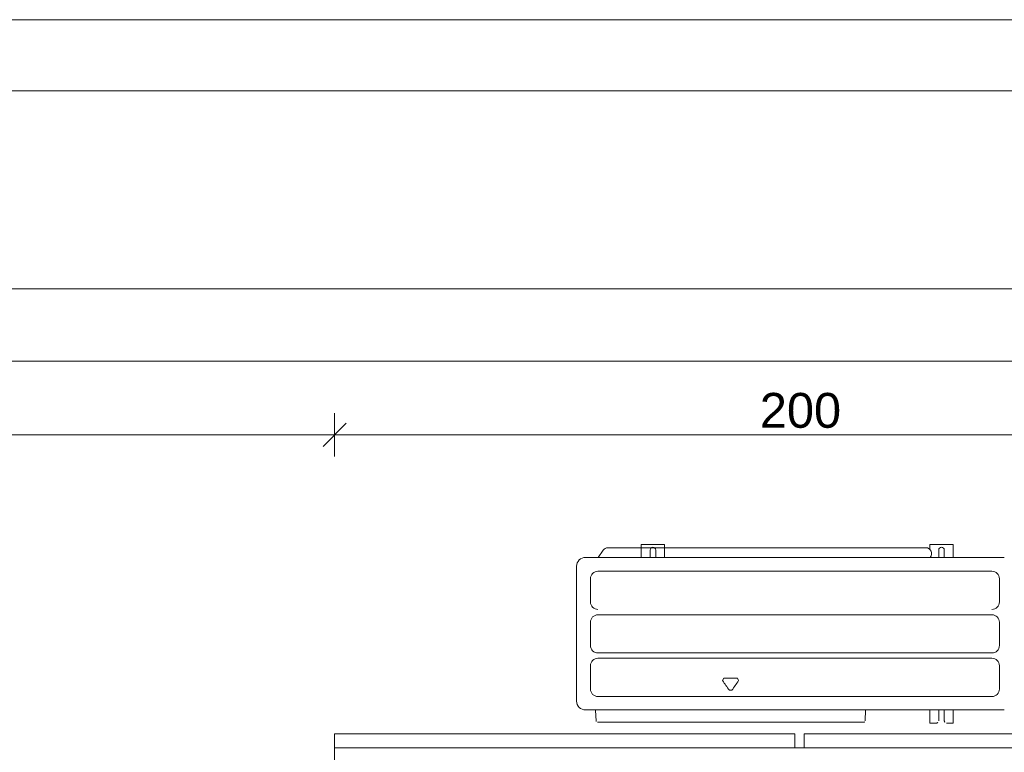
# Model space of a CAD drawing. Extents: x 5465377 to 5465550, y 5925276 to 5925338.
# Tile 84 of 182: x 5465389.48 to 5465391.59, y 5925336.87 to 5925338.45. Entities that reach past the tile are written whole.
import ezdxf

# ---------------------------------------------------------------- set-up
doc = ezdxf.new("R2010")
doc.units = 0
doc.header["$MEASUREMENT"] = 0
for name, color, linetype, lineweight in [('0_Nr_Pióra__141', 7, 'Continuous', 0), ('_______wymiarowanie_Nr_Pióra__201', 150, 'Continuous', 0), ('_ARCH_Sciany_Nr_Pióra__141', 7, 'Continuous', 0), ('DVM_OUTDOOR_Nr_Pióra__141', 7, 'Continuous', 0)]:
    doc.layers.add(name, color=color, linetype=linetype, lineweight=lineweight)
doc.layers.add('_______wymiarowanie', color=7, linetype='Continuous')
doc.layers.add('_ARCH_Sciany', color=7, linetype='Continuous')
doc.styles.add('GENERATED_STYLE_4', font='arial.ttf')
doc.styles.add('GENERATED_STYLE_5', font='txt')
doc.dimstyles.new('GENERATED_STYLE__1', dxfattribs={"dimtxt": 0.075, "dimasz": 0.0475, "dimexe": 0.18, "dimexo": 0, "dimgap": 0.09, "dimtad": 1, "dimtih": 1, "dimtoh": 1, "dimdec": 0, "dimlfac": 100, "dimzin": 0, "dimdsep": 46, "dimtxsty": 'GENERATED_STYLE_5', "dimblk": 'ARROWHEAD_6', "dimblk1": 'ARROWHEAD_6', "dimblk2": 'ARROWHEAD_6', "dimcen": 0.09, "dimclrd": 256, "dimclre": 256, "dimclrt": 256, "dimazin": 0, "dimtfac": 1, "dimtdec": 4, "dimtmove": 0, "dimatfit": 3, "dimfxl": 0, "dimtolj": 1, "dimtzin": 0, "dimarcsym": 0})

# ---------------------------------------------------------------- blocks, each defined once
blk = doc.blocks.new('Ściana_19', base_point=(5465395.3541, 5925336.5093))
at = {"layer": '_ARCH_Sciany_Nr_Pióra__141', "linetype": 'Continuous'}
for p, q in [((5465392.1541, 5925336.8843), (5465390.1541, 5925336.8843)), ((5465390.1541, 5925336.8843), (5465390.1541, 5925336.6093))]:
    blk.add_line(p, q, dxfattribs=at)
blk = doc.blocks.new('Ściana_357', base_point=(5465390.1541, 5925336.9143))
at = {"layer": '_ARCH_Sciany_Nr_Pióra__141', "linetype": 'Continuous'}
for p, q in [((5465391.1441, 5925336.9143), (5465390.1541, 5925336.9143)), ((5465390.1541, 5925336.9143), (5465390.1541, 5925336.8843)), ((5465391.1441, 5925336.8843), (5465391.1441, 5925336.9143)), ((5465390.1541, 5925336.8843), (5465391.1441, 5925336.8843))]:
    blk.add_line(p, q, dxfattribs=at)
blk = doc.blocks.new('Ściana_358', base_point=(5465391.1641, 5925336.9143))
at = {"layer": '_ARCH_Sciany_Nr_Pióra__141', "linetype": 'Continuous'}
for p, q in [((5465392.1541, 5925336.9143), (5465391.1641, 5925336.9143)), ((5465391.1641, 5925336.9143), (5465391.1641, 5925336.8843)), ((5465392.1541, 5925336.8843), (5465392.1541, 5925336.9143)), ((5465391.1641, 5925336.8843), (5465392.1541, 5925336.8843))]:
    blk.add_line(p, q, dxfattribs=at)
blk = doc.blocks.new('*D257', base_point=(5464021.3307, 5925651.4736))
at = {"layer": '_______wymiarowanie_Nr_Pióra__201', "linetype": 'Continuous'}
for p, q in [((5465378.1541, 5925337.8249), (5465378.1541, 5925337.9187)), ((5465396.1541, 5925337.8249), (5465396.1541, 5925337.9187)), ((5465378.1791, 5925337.8968), (5465378.1291, 5925337.8468)), ((5465396.1291, 5925337.8468), (5465396.1791, 5925337.8968)), ((5465378.1166, 5925337.8718), (5465378.1541, 5925337.8718)), ((5465378.1541, 5925337.8718), (5465396.1541, 5925337.8718)), ((5465396.1541, 5925337.8718), (5465396.1916, 5925337.8718))]:
    blk.add_line(p, q, dxfattribs=at)
at = {"layer": '_______wymiarowanie_Nr_Pióra__201', "insert": (5465387.0258, 5925337.9618), "char_height": 0.075, "attachment_point": 1, "style": 'GENERATED_STYLE_4'}
blk.add_mtext('{1\xa0800}', dxfattribs=at)
blk = doc.blocks.new('ARROWHEAD_6')
at = {"linetype": 'Continuous'}
for p, q in [((-0.5, -0.5), (0.5, 0.5)), ((0, 0), (-1, 0))]:
    blk.add_line(p, q, dxfattribs=at)
blk = doc.blocks.new('*D262', base_point=(5464021.3307, 5925651.4736))
at = {"layer": '_______wymiarowanie_Nr_Pióra__201', "linetype": 'Continuous'}
for p, q in [((5465388.1541, 5925337.5107), (5465388.1541, 5925337.6044)), ((5465390.1541, 5925337.5107), (5465390.1541, 5925337.6044)), ((5465388.1791, 5925337.5826), (5465388.1291, 5925337.5326)), ((5465390.1791, 5925337.5826), (5465390.1291, 5925337.5326)), ((5465388.1541, 5925337.5576), (5465390.1541, 5925337.5576))]:
    blk.add_line(p, q, dxfattribs=at)
at = {"layer": '_______wymiarowanie_Nr_Pióra__201', "insert": (5465389.0687, 5925337.6476), "char_height": 0.075, "attachment_point": 1, "style": 'GENERATED_STYLE_4'}
blk.add_mtext('{200}', dxfattribs=at)
blk = doc.blocks.new('*D263', base_point=(5464021.3307, 5925651.4736))
at = {"layer": '_______wymiarowanie_Nr_Pióra__201', "linetype": 'Continuous'}
for p, q in [((5465390.1541, 5925337.5107), (5465390.1541, 5925337.6044)), ((5465392.1541, 5925337.5107), (5465392.1541, 5925337.6044)), ((5465390.1791, 5925337.5826), (5465390.1291, 5925337.5326)), ((5465392.1791, 5925337.5826), (5465392.1291, 5925337.5326)), ((5465390.1541, 5925337.5576), (5465392.1541, 5925337.5576))]:
    blk.add_line(p, q, dxfattribs=at)
at = {"layer": '_______wymiarowanie_Nr_Pióra__201', "insert": (5465391.0687, 5925337.6476), "char_height": 0.075, "attachment_point": 1, "style": 'GENERATED_STYLE_4'}
blk.add_mtext('{200}', dxfattribs=at)
blk = doc.blocks.new('*D264', base_point=(5464021.3307, 5925651.4736))
at = {"layer": '_______wymiarowanie_Nr_Pióra__201', "linetype": 'Continuous'}
for p, q in [((5465392.1541, 5925337.5107), (5465392.1541, 5925337.6044)), ((5465394.1541, 5925337.5107), (5465394.1541, 5925337.6044)), ((5465392.1791, 5925337.5826), (5465392.1291, 5925337.5326)), ((5465394.1791, 5925337.5826), (5465394.1291, 5925337.5326)), ((5465392.1541, 5925337.5576), (5465394.1541, 5925337.5576))]:
    blk.add_line(p, q, dxfattribs=at)
at = {"layer": '_______wymiarowanie_Nr_Pióra__201', "insert": (5465393.0687, 5925337.6476), "char_height": 0.075, "attachment_point": 1, "style": 'GENERATED_STYLE_4'}
blk.add_mtext('{200}', dxfattribs=at)
blk = doc.blocks.new('*D265', base_point=(5464021.3307, 5925651.4736))
at = {"layer": '_______wymiarowanie_Nr_Pióra__201', "linetype": 'Continuous'}
for p, q in [((5465394.1541, 5925337.5107), (5465394.1541, 5925337.6044)), ((5465396.1541, 5925337.5107), (5465396.1541, 5925337.6044)), ((5465394.1791, 5925337.5826), (5465394.1291, 5925337.5326)), ((5465396.1291, 5925337.5326), (5465396.1791, 5925337.5826)), ((5465394.1541, 5925337.5576), (5465396.1541, 5925337.5576)), ((5465396.1541, 5925337.5576), (5465396.1916, 5925337.5576))]:
    blk.add_line(p, q, dxfattribs=at)
at = {"layer": '_______wymiarowanie_Nr_Pióra__201', "insert": (5465395.0687, 5925337.6476), "char_height": 0.075, "attachment_point": 1, "style": 'GENERATED_STYLE_4'}
blk.add_mtext('{200}', dxfattribs=at)
blk = doc.blocks.new('*D267', base_point=(5464021.3307, 5925651.4736))
at = {"layer": '_______wymiarowanie_Nr_Pióra__201', "linetype": 'Continuous'}
for p, q in [((5465378.8491, 5925337.6694), (5465378.8491, 5925337.7632)), ((5465395.4591, 5925337.6694), (5465395.4591, 5925337.7632)), ((5465378.8741, 5925337.7413), (5465378.8241, 5925337.6913)), ((5465395.4841, 5925337.7413), (5465395.4341, 5925337.6913)), ((5465378.8491, 5925337.7163), (5465395.4591, 5925337.7163))]:
    blk.add_line(p, q, dxfattribs=at)
at = {"layer": '_______wymiarowanie_Nr_Pióra__201', "insert": (5465387.0258, 5925337.8063), "char_height": 0.075, "attachment_point": 1, "style": 'GENERATED_STYLE_4'}
blk.add_mtext('{1\xa0661}', dxfattribs=at)
blk = doc.blocks.new('*D268', base_point=(5464021.3307, 5925651.4736))
at = {"layer": '_______wymiarowanie_Nr_Pióra__201', "linetype": 'Continuous'}
for p, q in [((5465395.4591, 5925337.6694), (5465395.4591, 5925337.7632)), ((5465396.1541, 5925337.6694), (5465396.1541, 5925337.7632)), ((5465395.4841, 5925337.7413), (5465395.4341, 5925337.6913)), ((5465396.1291, 5925337.6913), (5465396.1791, 5925337.7413)), ((5465395.4591, 5925337.7163), (5465396.1541, 5925337.7163)), ((5465396.1541, 5925337.7163), (5465396.1916, 5925337.7163))]:
    blk.add_line(p, q, dxfattribs=at)
at = {"layer": '_______wymiarowanie_Nr_Pióra__201', "insert": (5465395.7497, 5925337.8063), "char_height": 0.075, "attachment_point": 1, "style": 'GENERATED_STYLE_4'}
blk.add_mtext('{69}', dxfattribs=at)

msp = doc.modelspace()

# ---------------------------------------------------------------- linework, layer by layer
at = {"layer": '0_Nr_Pióra__141', "linetype": 'Continuous', "flags": 128}
for points in [[(5465376.7086, 5925338.4507), (5465397.1868, 5925338.4507), (5465397.1868, 5925324.0496), (5465376.7086, 5925324.0496)], [(5465377.1439, 5925338.2975), (5465397.0633, 5925338.2975), (5465397.0633, 5925324.1764), (5465377.1439, 5925324.1764)]]:
    msp.add_lwpolyline(points, close=True, dxfattribs=at)
at = {"layer": 'DVM_OUTDOOR_Nr_Pióra__141', "linetype": 'Continuous'}
for p, q in [((5465390.7318, 5925337.3093), (5465390.7206, 5925337.2937)), ((5465391.4262, 5925337.3145), (5465390.7416, 5925337.3145)), ((5465390.8137, 5925337.2937), (5465390.8137, 5925337.3218)), ((5465390.8638, 5925337.3218), (5465390.8137, 5925337.3218)), ((5465390.8327, 5925337.2937), (5465390.8327, 5925337.3095)), ((5465390.8447, 5925337.3095), (5465390.8447, 5925337.2937)), ((5465390.8638, 5925337.3218), (5465390.8638, 5925337.2937)), ((5465391.4844, 5925337.3218), (5465391.4344, 5925337.3218)), ((5465391.4344, 5925337.3111), (5465391.4344, 5925337.3218)), ((5465391.4534, 5925337.2937), (5465391.4534, 5925337.3097)), ((5465391.4654, 5925337.3097), (5465391.4654, 5925337.2937)), ((5465391.4844, 5925337.3218), (5465391.4844, 5925337.2937)), ((5465391.5946, 5925337.2937), (5465390.6936, 5925337.2937)), ((5465390.6746, 5925337.2747), (5465390.6746, 5925336.9844)), ((5465390.7204, 5925337.264), (5465391.5678, 5925337.264)), ((5465390.7043, 5925337.1979), (5465390.7043, 5925337.2479)), ((5465391.5839, 5925337.2479), (5465391.5839, 5925337.1979)), ((5465390.7204, 5925337.1703), (5465391.5678, 5925337.1703)), ((5465390.7043, 5925337.1042), (5465390.7043, 5925337.1542)), ((5465391.5839, 5925337.1542), (5465391.5839, 5925337.1042)), ((5465391.5678, 5925337.0881), (5465390.7204, 5925337.0881)), ((5465390.7204, 5925337.0766), (5465391.5678, 5925337.0766)), ((5465390.7043, 5925337.0104), (5465390.7043, 5925337.0605)), ((5465391.5839, 5925337.0605), (5465391.5839, 5925337.0104)), ((5465390.9885, 5925337.0286), (5465390.9912, 5925337.0338)), ((5465391.0204, 5925337.0338), (5465391.0231, 5925337.0286)), ((5465391.5678, 5925336.9943), (5465390.7204, 5925336.9943)), ((5465391.0031, 5925337.0078), (5465391.0085, 5925337.0078)), ((5465390.6936, 5925336.9654), (5465391.5946, 5925336.9654)), ((5465390.7163, 5925336.9422), (5465390.7155, 5925336.9644)), ((5465391.2961, 5925336.9654), (5465391.2954, 5925336.9422)), ((5465391.4344, 5925336.9373), (5465391.4344, 5925336.9654)), ((5465391.4534, 5925336.9423), (5465391.4534, 5925336.9654)), ((5465391.4654, 5925336.9654), (5465391.4654, 5925336.9423)), ((5465391.4844, 5925336.9654), (5465391.4844, 5925336.9373)), ((5465391.2924, 5925336.9393), (5465390.7193, 5925336.9393)), ((5465391.4344, 5925336.9373), (5465391.4484, 5925336.9373)), ((5465391.4704, 5925336.9373), (5465391.4844, 5925336.9373))]:
    msp.add_line(p, q, dxfattribs=at)
for centre, radius, start, end in [((5465390.742, 5925337.302), 0.0125, 90, 144.1859), ((5465390.8387, 5925337.3095), 0.00601, 0, 180), ((5465391.4258, 5925337.302), 0.0125, 318.665, 90), ((5465391.4594, 5925337.3097), 0.00601, 0, 180), ((5465390.6936, 5925337.2747), 0.019, 89.9887, 180.0113), ((5465390.7204, 5925337.2479), 0.0161, 90, 180), ((5465391.5678, 5925337.2479), 0.0161, 0, 90), ((5465390.7204, 5925337.1979), 0.0161, 180, 270), ((5465391.5678, 5925337.1979), 0.0161, 270, 0), ((5465390.7204, 5925337.1542), 0.0161, 90, 180), ((5465391.5678, 5925337.1542), 0.0161, 0, 90), ((5465390.7204, 5925337.1042), 0.0161, 180, 270), ((5465391.5678, 5925337.1042), 0.0161, 270, 0), ((5465390.7204, 5925337.0605), 0.0161, 90, 180), ((5465391.5678, 5925337.0605), 0.0161, 0, 90), ((5465390.7204, 5925337.0104), 0.0161, 180, 270), ((5465391.5678, 5925337.0104), 0.0161, 270, 0), ((5465390.6936, 5925336.9844), 0.019, 179.9889, 270.0111), ((5465390.7193, 5925336.9423), 0.003, 182, 270), ((5465391.2924, 5925336.9423), 0.003, 270, 358.084), ((5465391.4484, 5925336.9423), 0.00501, 270, 0), ((5465391.4704, 5925336.9423), 0.00501, 180, 270)]:
    msp.add_arc(centre, radius, start, end, dxfattribs=at)
for points in [[(5465390.9912, 5925337.0338), (5465391.0009, 5925337.0338), (5465391.0107, 5925337.0338), (5465391.0204, 5925337.0338)], [(5465391.0031, 5925337.0078), (5465390.9982, 5925337.0147), (5465390.9934, 5925337.0217), (5465390.9885, 5925337.0286)], [(5465391.0231, 5925337.0286), (5465391.0183, 5925337.0217), (5465391.0134, 5925337.0147), (5465391.0085, 5925337.0078)]]:
    msp.add_open_spline(points, degree=3, dxfattribs=at)

# ---------------------------------------------------------------- block references
at = {"layer": '_ARCH_Sciany'}
for name, p in [('Ściana_19', (5465395.3541, 5925336.5093)), ('Ściana_357', (5465390.1541, 5925336.9143)), ('Ściana_358', (5465391.1641, 5925336.9143))]:
    msp.add_blockref(name, p, dxfattribs=at)

# ---------------------------------------------------------------- dimensions: what is measured, and where the dimension line sits
at = {"layer": '_______wymiarowanie', "linetype": 'Continuous'}
for base, p1, p2, picture, middle in [((5465378.1541, 5925337.7163), (5465378.8491, 5925338.0904), (5465395.4591, 5925338.0904), '*D267', (5465387.1541, 5925337.7688)), ((5465378.1540720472, 5925337.71629762), (5465395.4590720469, 5925338.0903760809), (5465396.1540720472, 5925336.914345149), '*D268', (5465395.8065720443, 5925337.7687976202)), ((5465378.1541, 5925337.8718), (5465378.1541, 5925336.9143), (5465396.1541, 5925336.9143), '*D257', (5465387.1541, 5925337.9243)), ((5465378.1541, 5925337.5576), (5465388.1541, 5925336.9143), (5465390.1541, 5925336.9143), '*D262', (5465389.1541, 5925337.6101)), ((5465378.1541, 5925337.5576), (5465390.1541, 5925336.9143), (5465392.1541, 5925336.7043), '*D263', (5465391.1541, 5925337.6101)), ((5465378.1541, 5925337.5576), (5465392.1541, 5925336.7043), (5465394.1541, 5925336.7043), '*D264', (5465393.1541, 5925337.6101)), ((5465378.1541, 5925337.5576), (5465394.1541, 5925336.7043), (5465396.1541, 5925336.9143), '*D265', (5465395.1541, 5925337.6101))]:
    dim = msp.add_linear_dim(base=base, p1=p1, p2=p2, dimstyle='GENERATED_STYLE__1', dxfattribs=at)
    dim.commit()
    dim.dimension.update_dxf_attribs({"geometry": picture, "text_midpoint": middle})

doc.saveas('drawing.dxf')
